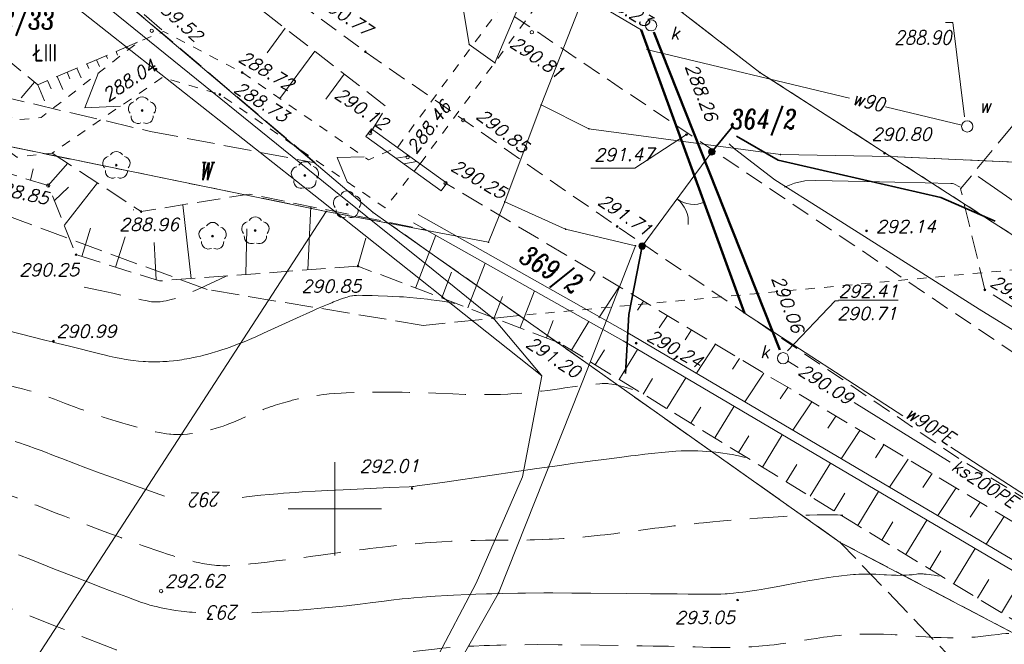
# Model space of a CAD drawing. Header units: metres. Extents: x 7477803 to 7478145, y 5500698 to 5500984.
# Tile 24 of 42: x 7477883 to 7477936, y 5500893 to 5500926. Entities that reach past the tile are written whole.
import ezdxf
from ezdxf.enums import TextEntityAlignment as Align

# ---------------------------------------------------------------- set-up
doc = ezdxf.new("R2010")
doc.units = ezdxf.units.M
doc.header["$MEASUREMENT"] = 0
for name, pattern in [('EGBK02', [2, 1.5, -0.5]), ('EGBU01', [1, 0.5, -0.5]), ('l217_500', [2, 1.5, -0.5]), ('l218_500', [1, 0.5, -0.5]), ('l266_500', [1, 0.5, -0.5]), ('l424_500', [1.5, 1, -0.5]), ('l661_500', [1.5, 1, -0.5]), ('l812_500', [3, 2, -1]), ('l823_500', [1.75, 1.25, -0.5])]:
    doc.linetypes.add(name, pattern=pattern)
for name, color, linetype, lineweight in [('203-Punkt załamania granicy działki nie stabilizowany', 7, 'Continuous', 13), ('eNN', 7, 'Continuous', 18), ('eWN', 7, 'Continuous', 18), ('gr_dzialki', 7, 'Continuous', 18), ('gr_klasy', 7, 'l217_500', 18), ('gr_uzytek', 7, 'l218_500', 18), ('jezdnia', 7, 'l424_500', 18), ('k', 7, 'Continuous', 18), ('k_elem_naziemne', 7, 'Continuous', 18), ('k_obrys', 7, 'l661_500', 18), ('k_opis', 7, 'Continuous', 18), ('k_rzedne', 7, 'Continuous', 18), ('murek', 7, 'Continuous', 18), ('nr_dzialki', 7, 'Continuous', 18), ('ogr_symb', 7, 'l901_500', 35), ('opis_klasy', 7, 'Continuous', 18), ('opis_uzytek', 7, 'Continuous', 18), ('pkt_wys', 7, 'Continuous', 18), ('przepust_rzut', 7, 'l266_500', 18), ('robocza49', 7, 'Continuous', 18), ('rowy', 7, 'l266_500', 18), ('skarp_wypel', 7, 'Continuous', 18), ('skarpa_gora', 7, 'l823_500', 18), ('w', 7, 'Continuous', 18), ('w_elem_naziemne', 7, 'Continuous', 18), ('w_obrys', 7, 'l661_500', 18), ('w_opis', 7, 'Continuous', 18), ('w_rzedne', 7, 'Continuous', 18), ('warst_ciagla', 7, 'Continuous', 13), ('warst_opis', 7, 'Continuous', 13), ('warst_przeryw', 7, 'l812_500', 13), ('zielen', 7, 'Continuous', 18)]:
    doc.layers.add(name, color=color, linetype=linetype, lineweight=lineweight)
doc.styles.get("Standard").update_dxf_attribs({"font": 'txt.shx', "width": 0.75})
doc.styles.add('Style-ITALIC_1250', font='ITALIC_1250.shx')
doc.linetypes.add('KTOK05', pattern='A,3.75,[15,dgnlstyle-2015all.shx,S=0.002778,R=0,X=0,Y=0],3.75', length=7.5)
doc.linetypes.add('l901_500', pattern='A,3.75,[37,dgnlstyle-2015all.shx,S=0.002778,R=0,X=0,Y=0],3.75', length=7.5)

# ---------------------------------------------------------------- blocks, each defined once
blk = doc.blocks.new('203')
at = {"linetype": 'Continuous', "lineweight": 13}
h = blk.add_hatch(color=0, dxfattribs=at)
edge = h.paths.add_edge_path()
edge.add_arc((0, 0), 0.045, 0, 360)
blk = doc.blocks.new('506_5_1')
at = {"layer": 'k_elem_naziemne', "color": 24, "linetype": 'Continuous', "lineweight": 18}
blk.add_circle((0, 0), 0.3, dxfattribs=at)
blk = doc.blocks.new('506_5_2')
at = {"layer": 'w_elem_naziemne', "color": 160, "linetype": 'Continuous', "lineweight": 18}
blk.add_circle((0, 0), 0.3, dxfattribs=at)
blk = doc.blocks.new('801_3')
at = {"layer": 'pkt_wys', "linetype": 'Continuous', "lineweight": 18}
h = blk.add_hatch(color=8, dxfattribs=at)
edge = h.paths.add_edge_path()
edge.add_arc((0, 0), 0.045, 0, 360)
at = {"layer": 'pkt_wys', "color": 7, "linetype": 'Continuous', "lineweight": 18}
blk.add_circle((0, 0), 0.045, dxfattribs=at)
blk = doc.blocks.new('922_5')
at = {"layer": 'zielen', "linetype": 'Continuous', "lineweight": 18}
h = blk.add_hatch(color=32, dxfattribs=at)
edge = h.paths.add_edge_path()
edge.add_arc((-0.001, 0), 0.05, 0, 360)
at = {"layer": 'zielen', "color": 7, "linetype": 'Continuous', "lineweight": 18}
blk.add_circle((-0.001, 0), 0.05, dxfattribs=at)
for centre, start, end in [((0.004, 0.357), 30.1243, 149.8757), ((-0.353, 0.098), 101.9988, 221.9759), ((0.361, 0.098), 318.0241, 78.0012), ((-0.215, -0.321), 174.335, 293.7607), ((0.224, -0.321), 246.2393, 5.665)]:
    blk.add_arc(centre, 0.375, start, end, dxfattribs=at)
blk = doc.blocks.new('801_5')
at = {"layer": 'pkt_wys', "linetype": 'Continuous', "lineweight": 18}
h = blk.add_hatch(color=254, dxfattribs=at)
edge = h.paths.add_edge_path()
edge.add_arc((0, 0), 0.05, 0, 360)
at = {"layer": 'pkt_wys', "color": 7, "linetype": 'Continuous', "lineweight": 18}
blk.add_circle((0, 0), 0.05, dxfattribs=at)
blk = doc.blocks.new('801_5_4')
at = {"layer": 'pkt_wys', "linetype": 'Continuous', "lineweight": 18}
h = blk.add_hatch(color=7, dxfattribs=at)
edge = h.paths.add_edge_path()
edge.add_arc((0, 0), 0.05, 0, 360)
at = {"layer": 'pkt_wys', "color": 7, "linetype": 'Continuous', "lineweight": 18}
blk.add_circle((0, 0), 0.05, dxfattribs=at)

msp = doc.modelspace()

# ---------------------------------------------------------------- hatches: boundary and pattern name
at = {"layer": 'ogr_symb', "linetype": 'Continuous', "lineweight": 18}
h = msp.add_hatch(color=7, dxfattribs=at)
edge = h.paths.add_edge_path()
edge.add_arc((7477920.192, 5500919.139), 0.175, 0, 360)
h = msp.add_hatch(color=7, dxfattribs=at)
edge = h.paths.add_edge_path()
edge.add_arc((7477916.467, 5500914.085), 0.175, 0, 360)

# ---------------------------------------------------------------- linework, layer by layer
at = {"layer": 'eNN', "color": 1, "linetype": 'Continuous', "lineweight": 18}
msp.add_line((7477911.094, 5500907.132), (7477908.551, 5500910.148), dxfattribs=at)
at = {"layer": 'eNN', "color": 1, "linetype": 'Continuous', "lineweight": 18, "flags": 128}
for points in [[(7477908.551, 5500910.148), (7477905.276, 5500912.813), (7477899.85, 5500917.156), (7477893.431, 5500922.355), (7477885.497, 5500928.781), (7477881.972, 5500929.954)], [(7477943.05, 5500905.439), (7477934.522, 5500910.702), (7477926.234, 5500915.963), (7477923.573, 5500917.637), (7477921.419, 5500919.298), (7477921.124, 5500919.558)]]:
    msp.add_lwpolyline(points, dxfattribs=at)
at = {"layer": 'eWN', "color": 1, "linetype": 'Continuous', "lineweight": 18, "flags": 128}
msp.add_lwpolyline([(7477864.586, 5500830.869), (7477874.504, 5500845.51), (7477886.717, 5500863.094), (7477896.968, 5500876.013), (7477903.181, 5500887.651), (7477907.573, 5500896.009), (7477910.052, 5500901.721), (7477911.094, 5500907.132), (7477899.209, 5500916.554), (7477885.259, 5500927.591), (7477881.972, 5500929.954), (7477875.911, 5500934.547), (7477875.795, 5500934.654)], dxfattribs=at)
at = {"layer": 'gr_dzialki', "color": 96, "linetype": 'Continuous', "lineweight": 18, "flags": 128}
for points in [[(7477905.2, 5500937.01), (7477907.2, 5500924.89)], [(7477877.66, 5500936.58), (7477902.05, 5500915.88)], [(7477908.58, 5500923.91), (7477911.91, 5500931.81)], [(7477911.05, 5500921.65), (7477914.31, 5500929.95)], [(7477914.31, 5500929.95), (7477922.77, 5500923.39)], [(7477907.2, 5500924.89), (7477908.58, 5500923.91)], [(7477929.78, 5500918.89), (7477922.77, 5500923.39)], [(7477909.1, 5500916.46), (7477911.05, 5500921.65)], [(7477911.05, 5500921.65), (7477913.61, 5500920.37)], [(7477880.41, 5500919.86), (7477899.54, 5500915.94)], [(7477913.61, 5500920.37), (7477923.87, 5500918.99)], [(7477929.78, 5500918.89), (7477923.87, 5500918.99)], [(7477950.4, 5500917.93), (7477929.78, 5500918.89)], [(7477967.16, 5500894.83), (7477929.78, 5500918.89)], [(7477908.23, 5500914.29), (7477909.1, 5500916.46)], [(7477909.1, 5500916.46), (7477912.36, 5500914.99)], [(7477867.65, 5500866.83), (7477899.54, 5500915.94)], [(7477902.85, 5500915.32), (7477899.54, 5500915.94)], [(7477902.05, 5500915.88), (7477902.85, 5500915.32)], [(7477913.62, 5500907.71), (7477902.85, 5500915.32)], [(7477902.85, 5500915.32), (7477908.23, 5500914.29)], [(7477912.36, 5500914.99), (7477916.11, 5500914.1)], [(7477913.62, 5500907.71), (7477916.11, 5500914.1)], [(7477913.62, 5500907.71), (7477908.77, 5500895.48)], [(7477927.08, 5500898.2), (7477913.62, 5500907.71)], [(7477970.37, 5500875.52), (7477927.08, 5500898.2)], [(7477908.77, 5500895.48), (7477894.92, 5500871.04)]]:
    msp.add_lwpolyline(points, dxfattribs=at)
at = {"layer": 'gr_klasy', "color": 96, "linetype": 'EGBK02', "lineweight": 18, "flags": 128}
for points in [[(7477898.94, 5500918.55), (7477879.178, 5500935.294)], [(7477914.31, 5500929.95), (7477922.77, 5500923.39)], [(7477922.77, 5500923.39), (7477929.78, 5500918.89)], [(7477881.9, 5500922.16), (7477890.12, 5500920.23)], [(7477893.15, 5500911.75), (7477871.161, 5500919.882)], [(7477899.54, 5500915.94), (7477880.41, 5500919.86)], [(7477890.12, 5500920.23), (7477898.94, 5500918.55)], [(7477929.78, 5500918.89), (7477950.4, 5500917.93)], [(7477902.85, 5500915.32), (7477899.54, 5500915.94)], [(7477909.89, 5500910.36), (7477902.85, 5500915.32)], [(7477904.73, 5500909.83), (7477893.15, 5500911.75)], [(7477909.89, 5500910.36), (7477904.73, 5500909.83)], [(7477913.62, 5500907.71), (7477909.89, 5500910.36)], [(7477927.08, 5500898.2), (7477913.62, 5500907.71)], [(7477980.49, 5500842.45), (7477927.08, 5500898.2)], [(7477970.37, 5500875.52), (7477927.08, 5500898.2)]]:
    msp.add_lwpolyline(points, dxfattribs=at)
at = {"layer": 'gr_uzytek', "color": 96, "linetype": 'EGBU01', "lineweight": 18, "flags": 128}
msp.add_lwpolyline([(7477929.78, 5500918.89), (7477938.86, 5500913.04), (7477909.89, 5500910.36)], dxfattribs=at)
at = {"layer": 'jezdnia', "color": 7, "linetype": 'l424_500', "lineweight": 18, "flags": 128}
for points in [[(7477897.344, 5500935.024), (7477905.871, 5500928.923), (7477941.067, 5500905.192)], [(7477987.535, 5500870.412), (7477985.624, 5500871.53), (7477967.072, 5500882.45), (7477949.37, 5500893.011), (7477933.46, 5500902.673), (7477915.126, 5500915.133), (7477901.636, 5500924.498), (7477893.479, 5500930.51)]]:
    msp.add_lwpolyline(points, dxfattribs=at)
at = {"layer": 'k', "color": 24, "linetype": 'Continuous', "lineweight": 18}
for p, q in [((7477924.821, 5500907.57), (7477924.268, 5500907.914)), ((7477932.96, 5500902.496), (7477927.831, 5500905.694))]:
    msp.add_line(p, q, dxfattribs=at)
at = {"layer": 'k', "color": 24, "linetype": 'Continuous', "lineweight": 18, "flags": 128}
msp.add_lwpolyline([(7477917.094, 5500925.542), (7477923.847, 5500908.513)], dxfattribs=at)
at = {"layer": 'k_obrys', "color": 24, "linetype": 'Continuous', "lineweight": 50}
msp.add_line((7477917.094, 5500925.542), (7477923.847, 5500908.513), dxfattribs=at)
at = {"layer": 'k_rzedne', "color": 24, "linetype": 'Continuous', "lineweight": 18, "flags": 128}
msp.add_lwpolyline([(7477926.98, 5500911.144), (7477926.8, 5500911.144), (7477924.256, 5500908.464)], dxfattribs=at)
at = {"layer": 'murek', "color": 7, "linetype": 'Continuous', "lineweight": 18}
for p, q in [((7477901.667, 5500919.964), (7477901.96, 5500920.369)), ((7477901.667, 5500919.964), (7477905.7, 5500917.048)), ((7477901.96, 5500920.369), (7477905.993, 5500917.453)), ((7477903.288, 5500918.792), (7477903.986, 5500918.904)), ((7477903.693, 5500918.499), (7477904.391, 5500918.611)), ((7477905.7, 5500917.048), (7477905.993, 5500917.453))]:
    msp.add_line(p, q, dxfattribs=at)
at = {"layer": 'ogr_symb', "color": 7, "linetype": 'KTOK05', "lineweight": 35}
msp.add_line((7477921.35, 5500920.53), (7477920.192, 5500919.139), dxfattribs=at)
at = {"layer": 'ogr_symb', "color": 7, "linetype": 'Continuous', "lineweight": 18}
msp.add_line((7477920.192, 5500919.139), (7477916.467, 5500914.085), dxfattribs=at)
at = {"layer": 'ogr_symb', "color": 7, "linetype": 'KTOK05', "lineweight": 35, "flags": 128}
for points in [[(7477935.376, 5500915.415), (7477932.464, 5500916.682), (7477923.752, 5500918.683), (7477921.521, 5500919.98)], [(7477916.467, 5500914.085), (7477915.751, 5500910.414), (7477915.575, 5500907.254)]]:
    msp.add_lwpolyline(points, dxfattribs=at)
at = {"layer": 'ogr_symb', "color": 7, "linetype": 'Continuous', "lineweight": 18}
for centre in [(7477920.192, 5500919.139), (7477920.192, 5500919.139), (7477916.467, 5500914.085), (7477916.467, 5500914.085)]:
    msp.add_circle(centre, 0.175, dxfattribs=at)
for centre, start, end in [((7477919.219, 5500917.819), 233.6125, 293.6125), ((7477917.439, 5500915.404), 353.6125, 53.6125)]:
    msp.add_arc(centre, 1.5, start, end, dxfattribs=at)
at = {"layer": 'pkt_wys', "color": 7, "linetype": 'Continuous', "lineweight": 18, "flags": 128}
msp.add_lwpolyline([(7477918.841, 5500920.057), (7477916.08, 5500918.255), (7477913.71, 5500918.253)], dxfattribs=at)
at = {"layer": 'pkt_wys', "color": 7, "linetype": 'Continuous', "lineweight": 18}
for centre in [(7477890.19, 5500925.63), (7477910.553, 5500925.545), (7477906.881, 5500920.839), (7477901.895, 5500920.14), (7477903.895, 5500918.844), (7477884.641, 5500917.325), (7477905.932, 5500917.459), (7477890.69, 5500895.587)]:
    msp.add_circle(centre, 0.09, dxfattribs=at)
at = {"layer": 'przepust_rzut', "color": 7, "linetype": 'l266_500', "lineweight": 18, "flags": 128}
for points in [[(7477910.779, 5500929.455), (7477903.291, 5500919.29)], [(7477911.987, 5500928.565), (7477904.499, 5500918.4)]]:
    msp.add_lwpolyline(points, dxfattribs=at)
at = {"layer": 'robocza49', "color": 7, "linetype": 'Continuous', "lineweight": 13}
for p, q in [((7477900, 5500897.5), (7477900, 5500902.5)), ((7477897.5, 5500900), (7477902.5, 5500900))]:
    msp.add_line(p, q, dxfattribs=at)
at = {"layer": 'rowy', "color": 7, "linetype": 'l266_500', "lineweight": 18, "flags": 128}
for points in [[(7477872.777, 5500927.493), (7477873.773, 5500927.288), (7477878.954, 5500925.794), (7477882.8, 5500920.838), (7477884.259, 5500920.969), (7477889.475, 5500925.025), (7477890.824, 5500925.587), (7477895.037, 5500923.381), (7477901.802, 5500918.709), (7477903.365, 5500919.391)], [(7477904.573, 5500918.501), (7477902.695, 5500916.13), (7477893.838, 5500922.21), (7477890.767, 5500923.127), (7477884.852, 5500919.07), (7477882.952, 5500918.848), (7477877.738, 5500922.782), (7477873.234, 5500925.927), (7477872.495, 5500926.12)]]:
    msp.add_lwpolyline(points, dxfattribs=at)
at = {"layer": 'rowy', "color": 7, "linetype": 'Continuous', "lineweight": 18, "flags": 128}
for points in [[(7477888.516, 5500921.583), (7477886.602, 5500921.494), (7477887.31, 5500923.342)], [(7477900.658, 5500917.528), (7477900.117, 5500918.835), (7477901.575, 5500918.865)], [(7477993.882, 5500863.302), (7477915.697, 5500909.43), (7477904.458, 5500915.769)], [(7477993.629, 5500862.871), (7477915.447, 5500908.997), (7477904.213, 5500915.334)]]:
    msp.add_lwpolyline(points, dxfattribs=at)
at = {"layer": 'skarp_wypel', "color": 7, "linetype": 'Continuous', "lineweight": 18}
for p, q in [((7477897.341, 5500925.759), (7477896.374, 5500924.447)), ((7477888.804, 5500924.74), (7477888.83, 5500924.679)), ((7477889.329, 5500924.963), (7477889.339, 5500924.94)), ((7477887.753, 5500924.293), (7477887.82, 5500924.136)), ((7477888.279, 5500924.516), (7477888.36, 5500924.326)), ((7477898.922, 5500924.533), (7477897.048, 5500921.992)), ((7477886.178, 5500923.623), (7477886.402, 5500923.097)), ((7477886.703, 5500923.846), (7477886.81, 5500923.594)), ((7477887.228, 5500924.069), (7477887.381, 5500923.711)), ((7477885.128, 5500923.176), (7477885.423, 5500922.483)), ((7477885.653, 5500923.399), (7477885.801, 5500923.052)), ((7477900.503, 5500923.307), (7477899.51, 5500921.96)), ((7477883.906, 5500922.872), (7477883.2, 5500922.026)), ((7477884.078, 5500922.729), (7477884.443, 5500921.869)), ((7477884.603, 5500922.953), (7477884.791, 5500922.51)), ((7477884.641, 5500917.325), (7477885.686, 5500918.521)), ((7477883.691, 5500917.619), (7477883.841, 5500918.23)), ((7477940.323, 5500913.719), (7477934.46, 5500917.814)), ((7477884.969, 5500916.513), (7477885.721, 5500917.235)), ((7477885.505, 5500915.186), (7477887.28, 5500917.472)), ((7477892.308, 5500912.344), (7477891.862, 5500916.298)), ((7477898.556, 5500912.808), (7477898.711, 5500916.203)), ((7477889.208, 5500916.012), (7477889.219, 5500916.046)), ((7477886.437, 5500913.527), (7477886.912, 5500915.035)), ((7477888.246, 5500912.957), (7477888.759, 5500914.587)), ((7477895.223, 5500912.56), (7477895.289, 5500915.008)), ((7477904.329, 5500911.835), (7477905.406, 5500914.661)), ((7477890.422, 5500912.272), (7477890.325, 5500914.267)), ((7477901.238, 5500913.008), (7477901.656, 5500914.509)), ((7477907.133, 5500910.767), (7477908.048, 5500913.17)), ((7477905.731, 5500911.301), (7477906.258, 5500912.685)), ((7477913.953, 5500912.669), (7477913.659, 5500912.224)), ((7477909.936, 5500909.699), (7477910.691, 5500911.68)), ((7477915.242, 5500911.899), (7477914.141, 5500910.23)), ((7477908.534, 5500910.233), (7477908.974, 5500911.387)), ((7477916.531, 5500911.129), (7477916.211, 5500910.643)), ((7477917.82, 5500910.359), (7477917.381, 5500909.693)), ((7477911.338, 5500909.165), (7477911.69, 5500910.089)), ((7477912.677, 5500908.503), (7477913.613, 5500910.032)), ((7477919.109, 5500909.589), (7477918.762, 5500909.062)), ((7477920.398, 5500908.819), (7477919.372, 5500907.262)), ((7477913.956, 5500907.719), (7477914.449, 5500908.524)), ((7477915.235, 5500906.936), (7477916.219, 5500908.542)), ((7477921.687, 5500908.049), (7477921.313, 5500907.481)), ((7477922.976, 5500907.279), (7477921.959, 5500905.736)), ((7477916.514, 5500906.152), (7477917.025, 5500906.987)), ((7477917.793, 5500905.369), (7477918.803, 5500907.017)), ((7477924.266, 5500906.51), (7477923.864, 5500905.901)), ((7477925.555, 5500905.74), (7477924.546, 5500904.21)), ((7477919.072, 5500904.586), (7477919.601, 5500905.449)), ((7477920.352, 5500903.802), (7477921.387, 5500905.493)), ((7477926.844, 5500904.97), (7477926.415, 5500904.32)), ((7477928.133, 5500904.2), (7477927.133, 5500902.683)), ((7477921.631, 5500903.019), (7477922.178, 5500903.912)), ((7477922.91, 5500902.235), (7477923.971, 5500903.968)), ((7477929.422, 5500903.43), (7477928.966, 5500902.739)), ((7477925.468, 5500900.668), (7477926.555, 5500902.444)), ((7477930.71, 5500902.661), (7477929.714, 5500901.16)), ((7477924.189, 5500901.452), (7477924.754, 5500902.375)), ((7477931.999, 5500901.891), (7477931.506, 5500901.148)), ((7477928.027, 5500899.102), (7477929.133, 5500900.923)), ((7477933.288, 5500901.121), (7477932.301, 5500899.634)), ((7477926.747, 5500899.885), (7477927.331, 5500900.837)), ((7477934.578, 5500900.351), (7477934.046, 5500899.55)), ((7477929.309, 5500898.324), (7477929.901, 5500899.298)), ((7477930.591, 5500897.545), (7477931.717, 5500899.398)), ((7477935.867, 5500899.581), (7477934.889, 5500898.107)), ((7477931.874, 5500896.767), (7477932.471, 5500897.752)), ((7477933.156, 5500895.988), (7477934.301, 5500897.874)), ((7477934.438, 5500895.21), (7477935.042, 5500896.205)), ((7477935.72, 5500894.431), (7477936.885, 5500896.349))]:
    msp.add_line(p, q, dxfattribs=at)
at = {"layer": 'skarpa_gora', "color": 7, "linetype": 'l823_500', "lineweight": 18, "flags": 128}
for points in [[(7477876.391, 5500937.758), (7477881.125, 5500933.996), (7477890.824, 5500925.587)], [(7478007.879, 5500866.795), (7477984.093, 5500881.159), (7477934.83, 5500911.735), (7477933.524, 5500917.153), (7477941.313, 5500926.602), (7477947.253, 5500931.749), (7477948.257, 5500932.619)], [(7477901.895, 5500920.141), (7477902.769, 5500921.55), (7477892.66, 5500929.389)], [(7477873.01, 5500928.626), (7477873.731, 5500928.508), (7477878.262, 5500927.583), (7477884.078, 5500922.729), (7477889.475, 5500925.025)], [(7477884.64, 5500917.325), (7477873.74, 5500920.698)], [(7477884.852, 5500919.07), (7477889.615, 5500915.935), (7477895.414, 5500916.872), (7477904.896, 5500914.948)], [(7477901.238, 5500913.008), (7477890.599, 5500912.216), (7477886.138, 5500913.622), (7477884.641, 5500917.325)], [(7477940.967, 5500896.534), (7477905.932, 5500917.459)], [(7478019.361, 5500843.679), (7478014.009, 5500848.521), (7477985, 5500865.71), (7477963.897, 5500877.826), (7477945.275, 5500888.626), (7477927.783, 5500899.247), (7477912.023, 5500908.9), (7477901.238, 5500913.008)]]:
    msp.add_lwpolyline(points, dxfattribs=at)
at = {"layer": 'w', "color": 160, "linetype": 'Continuous', "lineweight": 18}
for p, q in [((7477927.575, 5500922.01), (7477916.702, 5500924.625)), ((7477933.588, 5500920.564), (7477929.499, 5500921.547))]:
    msp.add_line(p, q, dxfattribs=at)
at = {"layer": 'w', "color": 160, "linetype": 'Continuous', "lineweight": 18, "flags": 128}
for points in [[(7477913.336, 5500927.499), (7477916.404, 5500925.684), (7477921.943, 5500910.495), (7477930.427, 5500904.988)], [(7477933.012, 5500903.311), (7477945.728, 5500895.058), (7477949.726, 5500892.741)]]:
    msp.add_lwpolyline(points, dxfattribs=at)
at = {"layer": 'w_obrys', "color": 160, "linetype": 'Continuous', "lineweight": 50}
msp.add_line((7477921.943, 5500910.495), (7477916.404, 5500925.684), dxfattribs=at)
at = {"layer": 'w_rzedne', "color": 160, "linetype": 'Continuous', "lineweight": 18, "flags": 128}
msp.add_lwpolyline([(7477932.723, 5500926.061), (7477933.112, 5500926.062), (7477933.739, 5500921.019)], dxfattribs=at)
at = {"layer": 'warst_ciagla', "color": 7, "linetype": 'Continuous', "lineweight": 13}
msp.add_line((7477928.38, 5500917.545), (7477931.629, 5500917.473), dxfattribs=at)
at = {"layer": 'warst_ciagla', "color": 7, "linetype": 'Continuous', "lineweight": 13, "flags": 128}
for points in [[(7477928.38, 5500917.545), (7477925.77, 5500917.602), (7477925.183, 5500917.572), (7477924.621, 5500917.455), (7477924.085, 5500917.25)], [(7477933.509, 5500917.244), (7477933.167, 5500917.417), (7477933.087, 5500917.429), (7477933.06, 5500917.438), (7477933.041, 5500917.442), (7477933.009, 5500917.442), (7477931.629, 5500917.473)], [(7477884.531, 5500909.018), (7477875.396, 5500911.354), (7477875.396, 5500911.354), (7477866.858, 5500913.345)], [(7477884.531, 5500909.018), (7477884.845, 5500908.95), (7477884.902, 5500908.936), (7477884.924, 5500908.929), (7477884.94, 5500908.923), (7477884.957, 5500908.917), (7477885.097, 5500908.88), (7477885.85, 5500908.694), (7477887.337, 5500908.326), (7477887.717, 5500908.234), (7477887.916, 5500908.187), (7477888.226, 5500908.118), (7477888.547, 5500908.052), (7477888.712, 5500908.022), (7477888.934, 5500907.985), (7477889.046, 5500907.968), (7477889.217, 5500907.945), (7477889.475, 5500907.916), (7477889.736, 5500907.895), (7477889.853, 5500907.888), (7477890.01, 5500907.882), (7477890.089, 5500907.879), (7477890.267, 5500907.877), (7477890.386, 5500907.877), (7477890.547, 5500907.88), (7477890.627, 5500907.882), (7477890.789, 5500907.889), (7477891.006, 5500907.903), (7477891.115, 5500907.911), (7477891.363, 5500907.935), (7477891.55, 5500907.957), (7477891.801, 5500907.992), (7477891.928, 5500908.012), (7477892.215, 5500908.063), (7477892.343, 5500908.088), (7477892.515, 5500908.123), (7477892.602, 5500908.142), (7477892.797, 5500908.187), (7477892.928, 5500908.219), (7477893.104, 5500908.264), (7477893.192, 5500908.288), (7477893.369, 5500908.337), (7477893.606, 5500908.407), (7477893.726, 5500908.444), (7477893.996, 5500908.532), (7477894.2, 5500908.601), (7477894.474, 5500908.7), (7477894.612, 5500908.751), (7477894.925, 5500908.873), (7477895.134, 5500908.958), (7477895.552, 5500909.134), (7477895.76, 5500909.225), (7477896.173, 5500909.409), (7477896.578, 5500909.594), (7477897.35, 5500909.951), (7477898.136, 5500910.311), (7477898.455, 5500910.455), (7477898.852, 5500910.631), (7477899.038, 5500910.712), (7477899.428, 5500910.879), (7477899.607, 5500910.954), (7477899.83, 5500911.046), (7477899.934, 5500911.088), (7477900.129, 5500911.164), (7477900.361, 5500911.25), (7477900.465, 5500911.287), (7477900.668, 5500911.353), (7477900.754, 5500911.377), (7477900.807, 5500911.391), (7477900.902, 5500911.412), (7477900.946, 5500911.42), (7477901.028, 5500911.432), (7477901.107, 5500911.438), (7477901.158, 5500911.441), (7477901.266, 5500911.443), (7477901.475, 5500911.442), (7477901.813, 5500911.436), (7477902.006, 5500911.431), (7477902.328, 5500911.42), (7477902.816, 5500911.401), (7477903.085, 5500911.389), (7477903.471, 5500911.369), (7477903.68, 5500911.357), (7477904.017, 5500911.332), (7477904.389, 5500911.299), (7477904.59, 5500911.278), (7477904.97, 5500911.234), (7477905.166, 5500911.209), (7477905.46, 5500911.169), (7477905.748, 5500911.126), (7477905.886, 5500911.104), (7477906.146, 5500911.059), (7477906.265, 5500911.036), (7477906.428, 5500911.002)], [(7477890.869, 5500900.683), (7477890.113, 5500900.947), (7477889.576, 5500901.137), (7477888.527, 5500901.513), (7477887.838, 5500901.763), (7477887.424, 5500901.916), (7477886.657, 5500902.201), (7477886.102, 5500902.41), (7477885.377, 5500902.687), (7477885.02, 5500902.825), (7477884.31, 5500903.101), (7477883.944, 5500903.238), (7477883.56, 5500903.377), (7477883.36, 5500903.446), (7477883.153, 5500903.516), (7477882.866, 5500903.609)], [(7477921.976, 5500902.75), (7477921.913, 5500902.768), (7477921.778, 5500902.804), (7477921.631, 5500902.838), (7477921.527, 5500902.86), (7477921.309, 5500902.902), (7477921.137, 5500902.932), (7477921.019, 5500902.951), (7477920.779, 5500902.986), (7477920.657, 5500903.002), (7477920.411, 5500903.032), (7477920.248, 5500903.049), (7477919.927, 5500903.078), (7477919.696, 5500903.094), (7477919.45, 5500903.107), (7477919.292, 5500903.112), (7477919.19, 5500903.113), (7477918.991, 5500903.114), (7477918.845, 5500903.112), (7477918.56, 5500903.102), (7477918.278, 5500903.084), (7477918.088, 5500903.069), (7477917.695, 5500903.034), (7477916.968, 5500902.959), (7477916.617, 5500902.92), (7477916.124, 5500902.863), (7477915.865, 5500902.832), (7477915.257, 5500902.758), (7477914.274, 5500902.631), (7477913.81, 5500902.57), (7477913.164, 5500902.483), (7477912.83, 5500902.437), (7477912.051, 5500902.328), (7477910.824, 5500902.153), (7477908.423, 5500901.803), (7477905.759, 5500901.415), (7477904.406, 5500901.222), (7477904.233, 5500901.2), (7477904.155, 5500901.192), (7477903.978, 5500901.183), (7477902.922, 5500901.136), (7477900.852, 5500901.038), (7477899.617, 5500900.977), (7477898.945, 5500900.941), (7477898.247, 5500900.9), (7477897.891, 5500900.877), (7477897.253, 5500900.833), (7477896.938, 5500900.809), (7477896.476, 5500900.771), (7477896.038, 5500900.73), (7477895.83, 5500900.709), (7477895.444, 5500900.665), (7477895.268, 5500900.643), (7477895.03, 5500900.608)], [(7477883.044, 5500897.529), (7477883.703, 5500897.273), (7477884.979, 5500896.771), (7477885.863, 5500896.424), (7477886.927, 5500896.009), (7477887.411, 5500895.822), (7477888.075, 5500895.567), (7477888.847, 5500895.275), (7477889.184, 5500895.149), (7477889.458, 5500895.048), (7477889.591, 5500895.001), (7477889.788, 5500894.935), (7477889.989, 5500894.872), (7477890.093, 5500894.842), (7477890.312, 5500894.783), (7477890.428, 5500894.754), (7477890.614, 5500894.712), (7477890.851, 5500894.662), (7477890.977, 5500894.638), (7477891.17, 5500894.603), (7477891.469, 5500894.555), (7477891.771, 5500894.513), (7477891.921, 5500894.494), (7477892.212, 5500894.464), (7477892.352, 5500894.453), (7477892.551, 5500894.442)], [(7477895.551, 5500894.429), (7477895.866, 5500894.44), (7477896.086, 5500894.449), (7477896.548, 5500894.472), (7477897.272, 5500894.516), (7477897.762, 5500894.549), (7477898.085, 5500894.573), (7477898.71, 5500894.622), (7477899.043, 5500894.649), (7477899.669, 5500894.706), (7477900.255, 5500894.764), (7477900.629, 5500894.804), (7477901.356, 5500894.889), (7477901.898, 5500894.958), (7477902.635, 5500895.051), (7477903.016, 5500895.098), (7477903.61, 5500895.165), (7477903.92, 5500895.196), (7477904.239, 5500895.227), (7477904.68, 5500895.264), (7477904.908, 5500895.282), (7477905.375, 5500895.315), (7477906.027, 5500895.354), (7477906.364, 5500895.372), (7477907.152, 5500895.408), (7477907.561, 5500895.423), (7477908.121, 5500895.441), (7477908.408, 5500895.448), (7477908.995, 5500895.462), (7477909.805, 5500895.475), (7477910.222, 5500895.48), (7477911.189, 5500895.486), (7477911.687, 5500895.486), (7477912.699, 5500895.483), (7477913.712, 5500895.476), (7477915.639, 5500895.457), (7477916.908, 5500895.445), (7477918.333, 5500895.434), (7477918.931, 5500895.43), (7477919.684, 5500895.427), (7477920.421, 5500895.428), (7477920.674, 5500895.431), (7477920.921, 5500895.437), (7477921.018, 5500895.442), (7477921.132, 5500895.454), (7477921.363, 5500895.481), (7477921.632, 5500895.505), (7477921.856, 5500895.526), (7477922.019, 5500895.546), (7477922.236, 5500895.578), (7477922.617, 5500895.64), (7477922.845, 5500895.679), (7477923.237, 5500895.747), (7477923.849, 5500895.858), (7477924.193, 5500895.921), (7477924.947, 5500896.061), (7477925.338, 5500896.132), (7477925.919, 5500896.232), (7477926.106, 5500896.262), (7477926.349, 5500896.299), (7477926.467, 5500896.317), (7477926.699, 5500896.35), (7477926.997, 5500896.389), (7477927.141, 5500896.406), (7477927.453, 5500896.44), (7477927.603, 5500896.454), (7477927.796, 5500896.47), (7477927.89, 5500896.477), (7477928.072, 5500896.488), (7477928.304, 5500896.498), (7477928.415, 5500896.501), (7477928.653, 5500896.503), (7477928.765, 5500896.501), (7477928.98, 5500896.493), (7477929.181, 5500896.481), (7477929.434, 5500896.463), (7477929.556, 5500896.455), (7477929.82, 5500896.441), (7477929.933, 5500896.437), (7477930.081, 5500896.433), (7477930.153, 5500896.432), (7477930.312, 5500896.433), (7477930.516, 5500896.438), (7477930.617, 5500896.442), (7477930.769, 5500896.453), (7477930.924, 5500896.468), (7477931.004, 5500896.478), (7477931.156, 5500896.496), (7477931.242, 5500896.504), (7477931.339, 5500896.508), (7477931.393, 5500896.509), (7477931.513, 5500896.506), (7477931.58, 5500896.503), (7477931.691, 5500896.494), (7477931.86, 5500896.475), (7477931.954, 5500896.462), (7477932.109, 5500896.439), (7477932.373, 5500896.391)]]:
    msp.add_lwpolyline(points, dxfattribs=at)
at = {"layer": 'warst_przeryw', "color": 7, "linetype": 'l812_500', "lineweight": 13, "flags": 128}
for points in [[(7477894.212, 5500912.485), (7477893.534, 5500912.166), (7477893.148, 5500911.987), (7477892.917, 5500911.882), (7477892.513, 5500911.701), (7477892.258, 5500911.59), (7477892.107, 5500911.526), (7477891.849, 5500911.421), (7477891.739, 5500911.378), (7477891.55, 5500911.309), (7477891.397, 5500911.259), (7477891.309, 5500911.233), (7477891.156, 5500911.193), (7477891.038, 5500911.165), (7477890.964, 5500911.15), (7477890.825, 5500911.124), (7477890.759, 5500911.114), (7477890.635, 5500911.099), (7477890.519, 5500911.091), (7477890.445, 5500911.088), (7477890.398, 5500911.088), (7477890.306, 5500911.091), (7477890.231, 5500911.096), (7477890.181, 5500911.101), (7477890.084, 5500911.114), (7477889.941, 5500911.14), (7477889.845, 5500911.16), (7477889.647, 5500911.206), (7477889.128, 5500911.326), (7477888.796, 5500911.401), (7477888.1, 5500911.553), (7477887.433, 5500911.695), (7477885.727, 5500912.057)], [(7477915.95, 5500906.398), (7477915.603, 5500906.503), (7477915.403, 5500906.56), (7477915.281, 5500906.591), (7477915.065, 5500906.642), (7477914.923, 5500906.671), (7477914.838, 5500906.685), (7477914.687, 5500906.706), (7477914.62, 5500906.712), (7477914.498, 5500906.718), (7477914.391, 5500906.717), (7477914.326, 5500906.714), (7477914.202, 5500906.704), (7477913.893, 5500906.673), (7477913.682, 5500906.65), (7477913.236, 5500906.596), (7477912.867, 5500906.549), (7477912.325, 5500906.476), (7477912.033, 5500906.435), (7477911.408, 5500906.348), (7477911.076, 5500906.304), (7477910.733, 5500906.263), (7477910.558, 5500906.244), (7477910.38, 5500906.227), (7477910.139, 5500906.206), (7477910.017, 5500906.196), (7477909.77, 5500906.178), (7477909.434, 5500906.158), (7477909.263, 5500906.15), (7477908.871, 5500906.135), (7477908.671, 5500906.129), (7477908.401, 5500906.124), (7477908.265, 5500906.122), (7477907.988, 5500906.12), (7477907.613, 5500906.122), (7477907.423, 5500906.124), (7477906.987, 5500906.133), (7477906.317, 5500906.156), (7477905.41, 5500906.194), (7477904.958, 5500906.212), (7477904.29, 5500906.234), (7477903.997, 5500906.241), (7477903.61, 5500906.249), (7477903.418, 5500906.252), (7477902.99, 5500906.256), (7477902.359, 5500906.257), (7477902.083, 5500906.255), (7477901.718, 5500906.25), (7477901.537, 5500906.246), (7477901.134, 5500906.236), (7477900.606, 5500906.218), (7477900.344, 5500906.205), (7477899.954, 5500906.179), (7477899.695, 5500906.157), (7477899.566, 5500906.144), (7477899.373, 5500906.123), (7477899.179, 5500906.098), (7477898.921, 5500906.061), (7477898.793, 5500906.04), (7477898.535, 5500905.995), (7477898.42, 5500905.973), (7477898.268, 5500905.942), (7477898.191, 5500905.926), (7477898.02, 5500905.888), (7477897.891, 5500905.858), (7477897.719, 5500905.816), (7477897.634, 5500905.794), (7477897.441, 5500905.742), (7477897.183, 5500905.668), (7477897.055, 5500905.629), (7477896.798, 5500905.547), (7477896.683, 5500905.509), (7477896.531, 5500905.457), (7477896.455, 5500905.43), (7477896.284, 5500905.368), (7477896.155, 5500905.319), (7477895.984, 5500905.253), (7477895.899, 5500905.219), (7477895.706, 5500905.14), (7477895.322, 5500904.976), (7477894.814, 5500904.757), (7477894.563, 5500904.651), (7477894.314, 5500904.55), (7477894.19, 5500904.503), (7477894.007, 5500904.435), (7477893.764, 5500904.352), (7477893.644, 5500904.314), (7477893.406, 5500904.244), (7477893.301, 5500904.215), (7477893.163, 5500904.18), (7477893.094, 5500904.163), (7477892.939, 5500904.129), (7477892.825, 5500904.105), (7477892.673, 5500904.077), (7477892.597, 5500904.064), (7477892.429, 5500904.039), (7477892.207, 5500904.013), (7477892.097, 5500904.003), (7477891.879, 5500903.989), (7477891.783, 5500903.986), (7477891.657, 5500903.984), (7477891.594, 5500903.984), (7477891.453, 5500903.987), (7477891.348, 5500903.991), (7477891.21, 5500904.001), (7477891.141, 5500904.007), (7477890.988, 5500904.024), (7477890.887, 5500904.038), (7477890.686, 5500904.071), (7477890.587, 5500904.089), (7477890.392, 5500904.13), (7477890.199, 5500904.174), (7477889.822, 5500904.268), (7477889.413, 5500904.377), (7477888.891, 5500904.521), (7477888.64, 5500904.593), (7477888.276, 5500904.701), (7477887.814, 5500904.846), (7477887.593, 5500904.918), (7477887.274, 5500905.026), (7477887.068, 5500905.098), (7477886.667, 5500905.242), (7477886.372, 5500905.349), (7477885.988, 5500905.491), (7477885.798, 5500905.562), (7477885.518, 5500905.668), (7477885.152, 5500905.808), (7477884.972, 5500905.877), (7477884.602, 5500906.019), (7477884.391, 5500906.094), (7477884.147, 5500906.174), (7477884.009, 5500906.217), (7477883.858, 5500906.262), (7477883.637, 5500906.325), (7477883.518, 5500906.358), (7477883.262, 5500906.427), (7477882.887, 5500906.525), (7477882.684, 5500906.576), (7477882.191, 5500906.697), (7477881.356, 5500906.895), (7477880.947, 5500906.989), (7477880.368, 5500907.12), (7477880.063, 5500907.188), (7477879.34, 5500907.347), (7477878.174, 5500907.598), (7477875.829, 5500908.096), (7477873.874, 5500908.514), (7477873.03, 5500908.696), (7477872.331, 5500908.851), (7477872.004, 5500908.925), (7477871.547, 5500909.036), (7477871.27, 5500909.108), (7477871.141, 5500909.144), (7477870.959, 5500909.198)], [(7477927.226, 5500899.655), (7477927.156, 5500899.66), (7477927.08, 5500899.663), (7477926.924, 5500899.667), (7477926.613, 5500899.671), (7477926.241, 5500899.672), (7477926.042, 5500899.671), (7477925.839, 5500899.668), (7477925.423, 5500899.657), (7477924.986, 5500899.64), (7477924.681, 5500899.626), (7477924.027, 5500899.589), (7477923.217, 5500899.535), (7477922.647, 5500899.494), (7477921.869, 5500899.434), (7477921.48, 5500899.402), (7477920.62, 5500899.328), (7477920.244, 5500899.293), (7477919.75, 5500899.246), (7477919.506, 5500899.222), (7477918.964, 5500899.166), (7477918.168, 5500899.078), (7477917.821, 5500899.038), (7477917.365, 5500898.984), (7477917.14, 5500898.956), (7477916.641, 5500898.891), (7477915.908, 5500898.792), (7477914.946, 5500898.664), (7477914.465, 5500898.604), (7477914.223, 5500898.577), (7477913.899, 5500898.542), (7477913.736, 5500898.525), (7477913.408, 5500898.494), (7477912.969, 5500898.457), (7477912.748, 5500898.44), (7477912.247, 5500898.405), (7477911.995, 5500898.39), (7477911.657, 5500898.372), (7477911.488, 5500898.364), (7477911.147, 5500898.35), (7477910.69, 5500898.335), (7477910.46, 5500898.329), (7477909.94, 5500898.319), (7477909.15, 5500898.314), (7477908.433, 5500898.312), (7477908.069, 5500898.309), (7477907.511, 5500898.301), (7477907.228, 5500898.294), (7477906.844, 5500898.281), (7477906.65, 5500898.274), (7477906.258, 5500898.256), (7477905.725, 5500898.227), (7477905.454, 5500898.21), (7477904.835, 5500898.166), (7477904.52, 5500898.141), (7477904.095, 5500898.104), (7477903.881, 5500898.085), (7477903.446, 5500898.043), (7477902.858, 5500897.982), (7477902.56, 5500897.949), (7477901.879, 5500897.869), (7477901.533, 5500897.826), (7477900.837, 5500897.736), (7477900.146, 5500897.643), (7477899.25, 5500897.52), (7477898.821, 5500897.461), (7477897.917, 5500897.34), (7477896.85, 5500897.204), (7477896.374, 5500897.146), (7477895.735, 5500897.073), (7477895.478, 5500897.046), (7477895.164, 5500897.015), (7477895.018, 5500897.001), (7477894.718, 5500896.976), (7477894.483, 5500896.96), (7477894.375, 5500896.954), (7477894.22, 5500896.948), (7477894.071, 5500896.946), (7477893.998, 5500896.947), (7477893.853, 5500896.951), (7477893.779, 5500896.955), (7477893.667, 5500896.964), (7477893.551, 5500896.975), (7477893.39, 5500896.994), (7477893.307, 5500897.005), (7477893.136, 5500897.032), (7477892.896, 5500897.075), (7477892.772, 5500897.1), (7477892.48, 5500897.164), (7477892.329, 5500897.2), (7477892.12, 5500897.252), (7477892.013, 5500897.281), (7477891.794, 5500897.341), (7477891.492, 5500897.428), (7477891.335, 5500897.475), (7477890.973, 5500897.59), (7477890.785, 5500897.651), (7477890.4, 5500897.781), (7477890.001, 5500897.92), (7477889.728, 5500898.017), (7477889.17, 5500898.219), (7477888.524, 5500898.456), (7477887.635, 5500898.788), (7477887.177, 5500898.96), (7477886.477, 5500899.227), (7477885.514, 5500899.598), (7477885.02, 5500899.791), (7477884.01, 5500900.185), (7477883.495, 5500900.384), (7477882.974, 5500900.579), (7477882.711, 5500900.675), (7477882.448, 5500900.77), (7477882.095, 5500900.893), (7477881.918, 5500900.954), (7477881.562, 5500901.074), (7477881.084, 5500901.229), (7477880.844, 5500901.304), (7477880.301, 5500901.47), (7477880.027, 5500901.551), (7477879.661, 5500901.656), (7477879.477, 5500901.708), (7477879.108, 5500901.809), (7477878.613, 5500901.939), (7477878.364, 5500902.003), (7477877.8, 5500902.141), (7477877.517, 5500902.208), (7477876.949, 5500902.338), (7477875.27, 5500902.708), (7477874.548, 5500902.872), (7477874.188, 5500902.956), (7477873.638, 5500903.088), (7477873.068, 5500903.229), (7477872.771, 5500903.304), (7477872.202, 5500903.451), (7477871.871, 5500903.54), (7477871.277, 5500903.707), (7477870.523, 5500903.925), (7477870.071, 5500904.059), (7477868.988, 5500904.384), (7477868.345, 5500904.58), (7477867.237, 5500904.921)], [(7477863.718, 5500900.784), (7477864.101, 5500900.624), (7477864.336, 5500900.529), (7477864.761, 5500900.36), (7477864.955, 5500900.285), (7477865.31, 5500900.153), (7477865.633, 5500900.037), (7477865.836, 5500899.967), (7477866.227, 5500899.836), (7477866.886, 5500899.62), (7477867.339, 5500899.474), (7477868.313, 5500899.165), (7477869.396, 5500898.829), (7477869.957, 5500898.656), (7477870.787, 5500898.405), (7477871.574, 5500898.171), (7477871.908, 5500898.074), (7477872.337, 5500897.95), (7477872.544, 5500897.891), (7477872.996, 5500897.765), (7477873.63, 5500897.593), (7477873.896, 5500897.522), (7477874.235, 5500897.435), (7477874.398, 5500897.394), (7477874.747, 5500897.309), (7477875.077, 5500897.231), (7477875.506, 5500897.13), (7477875.726, 5500897.077), (7477876.074, 5500896.987), (7477876.261, 5500896.935), (7477876.457, 5500896.879), (7477876.736, 5500896.796), (7477876.882, 5500896.751), (7477877.189, 5500896.655), (7477877.627, 5500896.511), (7477877.859, 5500896.434), (7477878.41, 5500896.244), (7477878.702, 5500896.141), (7477879.107, 5500895.996), (7477879.317, 5500895.92), (7477879.75, 5500895.761), (7477880.357, 5500895.535), (7477880.673, 5500895.416), (7477881.414, 5500895.133), (7477882.593, 5500894.675), (7477883.395, 5500894.36), (7477884.938, 5500893.751), (7477887.644, 5500892.684), (7477888.29, 5500892.431), (7477888.952, 5500892.173), (7477889.197, 5500892.079), (7477889.371, 5500892.013), (7477889.446, 5500891.987), (7477889.552, 5500891.953), (7477889.656, 5500891.925), (7477889.709, 5500891.914), (7477889.794, 5500891.899), (7477889.856, 5500891.89), (7477889.993, 5500891.874), (7477890.113, 5500891.863), (7477890.297, 5500891.851), (7477890.399, 5500891.846), (7477890.623, 5500891.837), (7477890.963, 5500891.827), (7477891.151, 5500891.824), (7477891.618, 5500891.819), (7477891.874, 5500891.819), (7477892.239, 5500891.82), (7477892.431, 5500891.821), (7477892.837, 5500891.825), (7477893.419, 5500891.833), (7477893.728, 5500891.838), (7477894.467, 5500891.853), (7477895.537, 5500891.88), (7477896.096, 5500891.896), (7477896.945, 5500891.922), (7477898.2, 5500891.966), (7477899.376, 5500892.015), (7477899.869, 5500892.038), (7477900.499, 5500892.07), (7477900.802, 5500892.086), (7477901.455, 5500892.124), (7477901.766, 5500892.144), (7477902.165, 5500892.171), (7477902.358, 5500892.185), (7477902.73, 5500892.213), (7477903.198, 5500892.252), (7477903.421, 5500892.272), (7477903.891, 5500892.318), (7477904.112, 5500892.342), (7477904.531, 5500892.39), (7477905.334, 5500892.483), (7477905.751, 5500892.526), (7477905.969, 5500892.546), (7477906.273, 5500892.571), (7477906.43, 5500892.583), (7477906.755, 5500892.605), (7477907.209, 5500892.631), (7477907.445, 5500892.643), (7477907.999, 5500892.666), (7477908.288, 5500892.676), (7477908.685, 5500892.688), (7477908.888, 5500892.693), (7477909.306, 5500892.701), (7477909.884, 5500892.71), (7477910.183, 5500892.713), (7477910.877, 5500892.716), (7477911.969, 5500892.713), (7477912.712, 5500892.707), (7477914.176, 5500892.69), (7477915.206, 5500892.676), (7477916.471, 5500892.655), (7477917.058, 5500892.644), (7477917.879, 5500892.628), (7477918.867, 5500892.605), (7477919.314, 5500892.593), (7477920.126, 5500892.57), (7477920.503, 5500892.562), (7477920.872, 5500892.558), (7477921.055, 5500892.558), (7477921.239, 5500892.56), (7477921.484, 5500892.564), (7477921.607, 5500892.568), (7477921.854, 5500892.576), (7477922.184, 5500892.593), (7477922.35, 5500892.603), (7477922.724, 5500892.63), (7477922.911, 5500892.646), (7477923.162, 5500892.669), (7477923.288, 5500892.682), (7477923.541, 5500892.71), (7477923.878, 5500892.752), (7477924.048, 5500892.774), (7477924.43, 5500892.83), (7477925.008, 5500892.924), (7477925.525, 5500893.01), (7477925.785, 5500893.052), (7477926.177, 5500893.11), (7477926.374, 5500893.136), (7477926.638, 5500893.168), (7477926.77, 5500893.182), (7477927.035, 5500893.208), (7477927.391, 5500893.237), (7477927.569, 5500893.249), (7477927.972, 5500893.27), (7477928.175, 5500893.277), (7477928.446, 5500893.284), (7477928.582, 5500893.285), (7477928.855, 5500893.286), (7477929.22, 5500893.282), (7477929.403, 5500893.277), (7477929.818, 5500893.26), (7477930.026, 5500893.249), (7477930.442, 5500893.221), (7477931.265, 5500893.159), (7477931.666, 5500893.131), (7477931.862, 5500893.119), (7477932.118, 5500893.106), (7477932.244, 5500893.1), (7477932.493, 5500893.091), (7477932.817, 5500893.083), (7477932.975, 5500893.082), (7477933.323, 5500893.082), (7477933.492, 5500893.085), (7477933.713, 5500893.091), (7477933.822, 5500893.095), (7477934.035, 5500893.105), (7477934.312, 5500893.123), (7477934.446, 5500893.134), (7477934.741, 5500893.164), (7477934.884, 5500893.181), (7477935.166, 5500893.218), (7477935.546, 5500893.267), (7477935.745, 5500893.288), (7477935.952, 5500893.307), (7477936.06, 5500893.314), (7477936.26, 5500893.324), (7477936.362, 5500893.327), (7477936.518, 5500893.33), (7477936.754, 5500893.328), (7477936.987, 5500893.318), (7477937.101, 5500893.31), (7477937.25, 5500893.296), (7477937.321, 5500893.288), (7477937.426, 5500893.273), (7477937.574, 5500893.246)]]:
    msp.add_lwpolyline(points, dxfattribs=at)

# ---------------------------------------------------------------- block references
at = {"layer": '203-Punkt załamania granicy działki nie stabilizowany', "color": 7, "linetype": 'Continuous', "lineweight": 18}
for p in [(7477907.2, 5500924.89), (7477908.58, 5500923.91), (7477922.77, 5500923.39), (7477911.05, 5500921.65), (7477913.61, 5500920.37), (7477923.87, 5500918.99), (7477929.78, 5500918.89), (7477909.1, 5500916.46), (7477899.54, 5500915.94), (7477902.05, 5500915.88), (7477902.85, 5500915.32), (7477912.36, 5500914.99), (7477908.23, 5500914.29), (7477916.11, 5500914.1), (7477913.62, 5500907.71), (7477927.08, 5500898.2), (7477908.77, 5500895.48)]:
    msp.add_blockref('203', p, dxfattribs=at)
at = {"layer": 'k_elem_naziemne', "color": 24, "linetype": 'Continuous', "lineweight": 18, "rotation": 0.06261750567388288}
for p in [(7477916.946, 5500925.913), (7477924.014, 5500908.073)]:
    msp.add_blockref('506_5_1', p, dxfattribs=at)
at = {"layer": 'pkt_wys', "color": 7, "linetype": 'Continuous', "lineweight": 18, "rotation": 0.06261750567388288}
for name, p in [('801_3', (7477901.636, 5500924.498)), ('801_5', (7477890.417, 5500923.576)), ('801_5', (7477895.037, 5500923.381)), ('801_5', (7477893.838, 5500922.21)), ('801_3', (7477918.841, 5500920.057)), ('801_3', (7477929.452, 5500919.059)), ('801_3', (7477889.615, 5500915.935)), ('801_3', (7477915.126, 5500915.133)), ('801_3', (7477928.486, 5500914.898)), ('801_3', (7477886.138, 5500913.622)), ('801_3', (7477901.238, 5500913.008)), ('801_5', (7477934.83, 5500911.735)), ('801_3', (7477884.923, 5500908.99)), ('801_3', (7477912.023, 5500908.9)), ('801_5_4', (7477916.143, 5500908.874)), ('801_3', (7477904.131, 5500901.091)), ('801_3', (7477921.578, 5500895.11))]:
    msp.add_blockref(name, p, dxfattribs=at)
at = {"layer": 'w_elem_naziemne', "color": 160, "linetype": 'Continuous', "lineweight": 18, "rotation": 0.06261750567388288}
msp.add_blockref('506_5_2', (7477933.88, 5500920.494), dxfattribs=at)
at = {"layer": 'zielen', "color": 7, "linetype": 'Continuous', "lineweight": 18, "rotation": 0.06261750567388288}
for p in [(7477889.669, 5500921.355), (7477888.292, 5500918.424), (7477898.393, 5500917.875), (7477900.655, 5500916.307), (7477895.736, 5500914.912), (7477893.446, 5500914.62)]:
    msp.add_blockref('922_5', p, dxfattribs=at)

# ---------------------------------------------------------------- texts
at = {"layer": 'k_elem_naziemne', "color": 24, "linetype": 'Continuous', "lineweight": 18, "style": 'Style-ITALIC_1250'}
for p in [(7477917.965, 5500925.156), (7477922.772, 5500908.078)]:
    msp.add_text('k', height=0.68, rotation=0.0626, dxfattribs=at).set_placement(p)
at = {"layer": 'k_opis', "color": 24, "linetype": 'Continuous', "lineweight": 18, "style": 'Style-ITALIC_1250'}
msp.add_text('ks200PE', height=0.68, rotation=327.424, dxfattribs=at).set_placement((7477933.153, 5500902.405), align=Align.MIDDLE_LEFT)
at = {"layer": 'k_rzedne', "color": 24, "linetype": 'Continuous', "lineweight": 18, "style": 'Style-ITALIC_1250'}
for s, rotation, p in [('288.23', 329.7324, (7477913.934, 5500927.387)), ('288.26', 290.9104, (7477918.757, 5500923.716)), ('290.06', 290.9104, (7477923.385, 5500912.353)), ('%%u292.41%%U', 0.0626, (7477926.98, 5500911.324)), ('290.71', 0.0626, (7477926.914, 5500910.123)), ('290.09', 328.0644, (7477924.763, 5500907.241))]:
    msp.add_text(s, height=0.68, rotation=rotation, dxfattribs=at).set_placement(p)
at = {"layer": 'nr_dzialki', "color": 96, "linetype": 'Continuous', "lineweight": 18, "char_height": 1.04, "attachment_point": 7, "line_spacing_factor": 0.6}
for s, insert in [('\\FITALIC_1250;362/33', (7477880.733, 5500925.358)), ('\\FITALIC_1250;364/2', (7477921.206, 5500920.017))]:
    msp.add_mtext(s, dxfattribs=dict(at, insert=insert))
at = {"layer": 'nr_dzialki', "color": 96, "linetype": 'Continuous', "lineweight": 18, "insert": (7477909.635, 5500912.99), "char_height": 1.04, "attachment_point": 7, "rotation": 328.8249, "line_spacing_factor": 0.6}
msp.add_mtext('\\FITALIC_1250;369/2', dxfattribs=at)
at = {"layer": 'opis_klasy', "color": 96, "linetype": 'Continuous', "lineweight": 18, "insert": (7477883.86, 5500924.917), "char_height": 0.94, "attachment_point": 1, "line_spacing_factor": 0.6}
msp.add_mtext('\\FITALIC_1250;ŁIII', dxfattribs=at)
at = {"layer": 'opis_uzytek', "color": 96, "linetype": 'Continuous', "lineweight": 18, "insert": (7477892.75, 5500917.617), "char_height": 0.94, "attachment_point": 7, "line_spacing_factor": 0.6}
msp.add_mtext('\\FITALIC_1250;W', dxfattribs=at)
at = {"layer": 'pkt_wys', "color": 7, "linetype": 'Continuous', "lineweight": 18, "style": 'Style-ITALIC_1250'}
for s, rotation, p in [('289.52', 318.2925, (7477890.142, 5500927.102)), ('290.77', 326.1115, (7477899.039, 5500927.065)), ('290.81', 325.5637, (7477909.324, 5500924.821)), ('288.72', 329.0593, (7477894.784, 5500924.02)), ('288.04', 33.6133, (7477887.828, 5500921.79)), ('288.73', 327.787, (7477894.531, 5500922.382)), ('290.12', 325.7959, (7477899.92, 5500922.076)), ('288.46', 53.1097, (7477904.344, 5500918.967)), ('290.85', 322.2454, (7477907.528, 5500920.968)), ('290.80', 0.0626, (7477928.758, 5500919.735)), ('291.47', 0.7106, (7477913.901, 5500918.631)), ('290.25', 329.8012, (7477906.158, 5500918.18)), ('288.85', 347.7377, (7477881.455, 5500916.969)), ('291.71', 326.2116, (7477914.027, 5500916.362)), ('288.96', 0.0626, (7477888.444, 5500914.9)), ('292.14', 0.0626, (7477928.992, 5500914.797)), ('290.25', 0.0626, (7477883.09, 5500912.472)), ('292.57', 330.2127, (7477935.05, 5500911.975)), ('290.85', 0.0626, (7477898.208, 5500911.588)), ('290.99', 0.0626, (7477885.092, 5500909.174)), ('290,24', 330.8215, (7477916.65, 5500909.071)), ('291.20', 326.8098, (7477910.185, 5500908.727)), ('292.01', 0.0626, (7477901.315, 5500901.951)), ('292.62', 0.0626, (7477890.89, 5500895.787)), ('293.05', 0.0626, (7477918.221, 5500893.829))]:
    msp.add_text(s, height=0.68, rotation=rotation, dxfattribs=at).set_placement(p)
at = {"layer": 'w_elem_naziemne', "color": 160, "linetype": 'Continuous', "lineweight": 18, "style": 'Style-ITALIC_1250', "width": 0.866667}
msp.add_text('w', height=0.75, rotation=0.0626, dxfattribs=at).set_placement((7477934.527, 5500921.234))
at = {"layer": 'w_opis', "color": 160, "linetype": 'Continuous', "lineweight": 18, "style": 'Style-ITALIC_1250', "width": 0.866667}
msp.add_text('w90', height=0.75, rotation=346.4776, dxfattribs=at).set_placement((7477927.666, 5500921.68))
msp.add_text('w90PE', height=0.75, rotation=327.0166, dxfattribs=at).set_placement((7477930.69, 5500905.254), align=Align.MIDDLE_LEFT)
at = {"layer": 'w_rzedne', "color": 160, "linetype": 'Continuous', "lineweight": 18, "style": 'Style-ITALIC_1250', "width": 0.866667}
msp.add_text('288.90', height=0.75, rotation=0.0626, dxfattribs=at).set_placement((7477929.982, 5500924.885))
at = {"layer": 'warst_opis', "color": 7, "linetype": 'Continuous', "lineweight": 13, "style": 'Style-ITALIC_1250', "width": 0.866667}
for s, rotation, p in [('292', 182.2386, (7477893.073, 5500900.49)), ('293', 179.7585, (7477894.051, 5500894.435))]:
    msp.add_text(s, height=0.75, rotation=rotation, dxfattribs=at).set_placement(p, align=Align.MIDDLE_CENTER)

doc.saveas('drawing.dxf')
